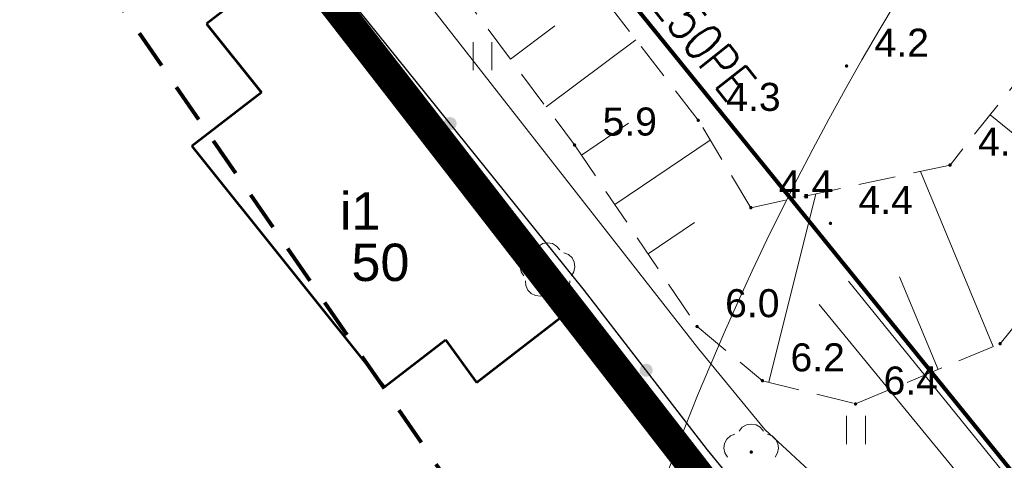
# Model space of a CAD drawing. Extents: x 5474185 to 5474933, y 5916077 to 5916824.
# Tile 151 of 256: x 5474593 to 5474620, y 5916264 to 5916275. Entities that reach past the tile are written whole.
import ezdxf
from ezdxf.enums import TextEntityAlignment as Align

# ---------------------------------------------------------------- set-up
doc = ezdxf.new("R2010")
doc.units = 0
for name, pattern in [('216-500', [2.5, 1.5, -1]), ('DASHDOT', [1, 0.5, -0.25, 0, -0.25]), ('PRZER1-1', [1, 0.5, -0.5]), ('PRZER2-1', [1.5, 1, -0.5]), ('PRZER3-1', [2, 1.5, -0.5])]:
    doc.linetypes.add(name, pattern=pattern)
doc.layers.add('1-GRAN', color=5, linetype='DASHDOT')
for name, color, linetype, lineweight in [('GESBZO', 253, 'CONTINUOUS', 50), ('GESBZO_O', 253, 'CONTINUOUS', 50), ('GESDZI', 253, 'CONTINUOUS', 18), ('GESKKL', 253, 'CONTINUOUS', 18), ('GESUZY', 253, 'CONTINUOUS', 18), ('GSLKOG', 253, 'CONTINUOUS', 35), ('GSPRDL', 253, 'CONTINUOUS', 18), ('GSPWPN', 253, 'CONTINUOUS', 13), ('GSPWPN_O', 253, 'CONTINUOUS', 13), ('GSSUTR', 254, 'CONTINUOUS', 18), ('GSSZSN', 254, 'CONTINUOUS', 18), ('GULCPR', 254, 'CONTINUOUS', 18), ('GULGPR', 254, 'CONTINUOUS', 18), ('IS HP zasięg', 251, 'CONTINUOUS', 20), ('IS opis', 7, 'CONTINUOUS', 20), ('IS w', 4, 'CONTINUOUS', 60), ('Sieć wodociągowa', 253, 'CONTINUOUS', 40)]:
    doc.layers.add(name, color=color, linetype=linetype, lineweight=lineweight)
doc.styles.add('Arial', font='arial.ttf')
doc.styles.get("Standard").update_dxf_attribs({"font": 'simplex.shx'})

msp = doc.modelspace()

# ---------------------------------------------------------------- hatches: boundary and pattern name
at = {"layer": 'GSLKOG'}
for points in [[(5474604.861242, 5916272.356008), (5474604.81685, 5916272.366792), (5474604.776759, 5916272.388698), (5474604.743706, 5916272.420233), (5474604.71994, 5916272.459248), (5474604.707082, 5916272.503086), (5474604.706008, 5916272.548758), (5474604.716792, 5916272.59315), (5474604.738698, 5916272.633241), (5474604.770233, 5916272.666294), (5474604.809248, 5916272.69006), (5474604.853086, 5916272.702918), (5474604.898758, 5916272.703992), (5474604.94315, 5916272.693208), (5474604.983241, 5916272.671302), (5474605.016294, 5916272.639767), (5474605.04006, 5916272.600752), (5474605.052918, 5916272.556914), (5474605.053992, 5916272.511242), (5474605.043208, 5916272.46685), (5474605.021302, 5916272.426759), (5474604.989767, 5916272.393706), (5474604.950752, 5916272.36994), (5474604.906914, 5916272.357082)], [(5474604.861242, 5916272.356008), (5474604.81685, 5916272.366792), (5474604.776759, 5916272.388698), (5474604.743706, 5916272.420233), (5474604.71994, 5916272.459248), (5474604.707082, 5916272.503086), (5474604.706008, 5916272.548758), (5474604.716792, 5916272.59315), (5474604.738698, 5916272.633241), (5474604.770233, 5916272.666294), (5474604.809248, 5916272.69006), (5474604.853086, 5916272.702918), (5474604.898758, 5916272.703992), (5474604.94315, 5916272.693208), (5474604.983241, 5916272.671302), (5474605.016294, 5916272.639767), (5474605.04006, 5916272.600752), (5474605.052918, 5916272.556914), (5474605.053992, 5916272.511242), (5474605.043208, 5916272.46685), (5474605.021302, 5916272.426759), (5474604.989767, 5916272.393706), (5474604.950752, 5916272.36994), (5474604.906914, 5916272.357082)], [(5474610.1027, 5916265.756426), (5474610.058536, 5916265.768113), (5474610.018901, 5916265.790831), (5474609.986497, 5916265.823034), (5474609.963531, 5916265.862526), (5474609.95157, 5916265.906616), (5474609.951426, 5916265.9523), (5474609.963113, 5916265.996464), (5474609.985831, 5916266.036099), (5474610.018034, 5916266.068503), (5474610.057526, 5916266.091469), (5474610.101616, 5916266.10343), (5474610.1473, 5916266.103574), (5474610.191464, 5916266.091887), (5474610.231099, 5916266.069169), (5474610.263503, 5916266.036966), (5474610.286469, 5916265.997474), (5474610.29843, 5916265.953384), (5474610.298574, 5916265.9077), (5474610.286887, 5916265.863536), (5474610.264169, 5916265.823901), (5474610.231966, 5916265.791497), (5474610.192474, 5916265.768531), (5474610.148384, 5916265.75657)], [(5474610.1027, 5916265.756426), (5474610.058536, 5916265.768113), (5474610.018901, 5916265.790831), (5474609.986497, 5916265.823034), (5474609.963531, 5916265.862526), (5474609.95157, 5916265.906616), (5474609.951426, 5916265.9523), (5474609.963113, 5916265.996464), (5474609.985831, 5916266.036099), (5474610.018034, 5916266.068503), (5474610.057526, 5916266.091469), (5474610.101616, 5916266.10343), (5474610.1473, 5916266.103574), (5474610.191464, 5916266.091887), (5474610.231099, 5916266.069169), (5474610.263503, 5916266.036966), (5474610.286469, 5916265.997474), (5474610.29843, 5916265.953384), (5474610.298574, 5916265.9077), (5474610.286887, 5916265.863536), (5474610.264169, 5916265.823901), (5474610.231966, 5916265.791497), (5474610.192474, 5916265.768531), (5474610.148384, 5916265.75657)]]:
    msp.add_hatch(color=256, dxfattribs=at).paths.add_polyline_path(points)
at = {"layer": 'GSPRDL'}
for points in [[(5474607.49, 5916268.545), (5474607.476094, 5916268.547202), (5474607.46355, 5916268.553594), (5474607.453594, 5916268.56355), (5474607.447202, 5916268.576094), (5474607.445, 5916268.59), (5474607.447202, 5916268.603906), (5474607.453594, 5916268.61645), (5474607.46355, 5916268.626406), (5474607.476094, 5916268.632798), (5474607.49, 5916268.635), (5474607.503906, 5916268.632798), (5474607.51645, 5916268.626406), (5474607.526406, 5916268.61645), (5474607.532798, 5916268.603906), (5474607.535, 5916268.59), (5474607.532798, 5916268.576094), (5474607.526406, 5916268.56355), (5474607.51645, 5916268.553594), (5474607.503906, 5916268.547202)], [(5474612.94, 5916263.695), (5474612.926094, 5916263.697202), (5474612.91355, 5916263.703594), (5474612.903594, 5916263.71355), (5474612.897202, 5916263.726094), (5474612.895, 5916263.74), (5474612.897202, 5916263.753906), (5474612.903594, 5916263.76645), (5474612.91355, 5916263.776406), (5474612.926094, 5916263.782798), (5474612.94, 5916263.785), (5474612.953906, 5916263.782798), (5474612.96645, 5916263.776406), (5474612.976406, 5916263.76645), (5474612.982798, 5916263.753906), (5474612.985, 5916263.74), (5474612.982798, 5916263.726094), (5474612.976406, 5916263.71355), (5474612.96645, 5916263.703594), (5474612.953906, 5916263.697202)]]:
    msp.add_hatch(color=256, dxfattribs=at).paths.add_polyline_path(points)
at = {"layer": 'GSPWPN'}
for points in [[(5474615.49, 5916274.025), (5474615.478353, 5916274.026533), (5474615.4675, 5916274.031029), (5474615.45818, 5916274.03818), (5474615.451029, 5916274.0475), (5474615.446533, 5916274.058353), (5474615.445, 5916274.07), (5474615.446533, 5916274.081647), (5474615.451029, 5916274.0925), (5474615.45818, 5916274.10182), (5474615.4675, 5916274.108971), (5474615.478353, 5916274.113467), (5474615.49, 5916274.115), (5474615.501647, 5916274.113467), (5474615.5125, 5916274.108971), (5474615.52182, 5916274.10182), (5474615.528971, 5916274.0925), (5474615.533467, 5916274.081647), (5474615.535, 5916274.07), (5474615.533467, 5916274.058353), (5474615.528971, 5916274.0475), (5474615.52182, 5916274.03818), (5474615.5125, 5916274.031029), (5474615.501647, 5916274.026533)], [(5474611.52, 5916272.575), (5474611.508353, 5916272.576533), (5474611.4975, 5916272.581029), (5474611.48818, 5916272.58818), (5474611.481029, 5916272.5975), (5474611.476533, 5916272.608353), (5474611.475, 5916272.62), (5474611.476533, 5916272.631647), (5474611.481029, 5916272.6425), (5474611.48818, 5916272.65182), (5474611.4975, 5916272.658971), (5474611.508353, 5916272.663467), (5474611.52, 5916272.665), (5474611.531647, 5916272.663467), (5474611.5425, 5916272.658971), (5474611.55182, 5916272.65182), (5474611.558971, 5916272.6425), (5474611.563467, 5916272.631647), (5474611.565, 5916272.62), (5474611.563467, 5916272.608353), (5474611.558971, 5916272.5975), (5474611.55182, 5916272.58818), (5474611.5425, 5916272.581029), (5474611.531647, 5916272.576533)], [(5474608.21, 5916271.915), (5474608.198353, 5916271.916533), (5474608.1875, 5916271.921029), (5474608.17818, 5916271.92818), (5474608.171029, 5916271.9375), (5474608.166533, 5916271.948353), (5474608.165, 5916271.96), (5474608.166533, 5916271.971647), (5474608.171029, 5916271.9825), (5474608.17818, 5916271.99182), (5474608.1875, 5916271.998971), (5474608.198353, 5916272.003467), (5474608.21, 5916272.005), (5474608.221647, 5916272.003467), (5474608.2325, 5916271.998971), (5474608.24182, 5916271.99182), (5474608.248971, 5916271.9825), (5474608.253467, 5916271.971647), (5474608.255, 5916271.96), (5474608.253467, 5916271.948353), (5474608.248971, 5916271.9375), (5474608.24182, 5916271.92818), (5474608.2325, 5916271.921029), (5474608.221647, 5916271.916533)], [(5474618.26, 5916271.375), (5474618.248353, 5916271.376533), (5474618.2375, 5916271.381029), (5474618.22818, 5916271.38818), (5474618.221029, 5916271.3975), (5474618.216533, 5916271.408353), (5474618.215, 5916271.42), (5474618.216533, 5916271.431647), (5474618.221029, 5916271.4425), (5474618.22818, 5916271.45182), (5474618.2375, 5916271.458971), (5474618.248353, 5916271.463467), (5474618.26, 5916271.465), (5474618.271647, 5916271.463467), (5474618.2825, 5916271.458971), (5474618.29182, 5916271.45182), (5474618.298971, 5916271.4425), (5474618.303467, 5916271.431647), (5474618.305, 5916271.42), (5474618.303467, 5916271.408353), (5474618.298971, 5916271.3975), (5474618.29182, 5916271.38818), (5474618.2825, 5916271.381029), (5474618.271647, 5916271.376533)], [(5474612.93, 5916270.235), (5474612.918353, 5916270.236533), (5474612.9075, 5916270.241029), (5474612.89818, 5916270.24818), (5474612.891029, 5916270.2575), (5474612.886533, 5916270.268353), (5474612.885, 5916270.28), (5474612.886533, 5916270.291647), (5474612.891029, 5916270.3025), (5474612.89818, 5916270.31182), (5474612.9075, 5916270.318971), (5474612.918353, 5916270.323467), (5474612.93, 5916270.325), (5474612.941647, 5916270.323467), (5474612.9525, 5916270.318971), (5474612.96182, 5916270.31182), (5474612.968971, 5916270.3025), (5474612.973467, 5916270.291647), (5474612.975, 5916270.28), (5474612.973467, 5916270.268353), (5474612.968971, 5916270.2575), (5474612.96182, 5916270.24818), (5474612.9525, 5916270.241029), (5474612.941647, 5916270.236533)], [(5474615.06, 5916269.815), (5474615.048353, 5916269.816533), (5474615.0375, 5916269.821029), (5474615.02818, 5916269.82818), (5474615.021029, 5916269.8375), (5474615.016533, 5916269.848353), (5474615.015, 5916269.86), (5474615.016533, 5916269.871647), (5474615.021029, 5916269.8825), (5474615.02818, 5916269.89182), (5474615.0375, 5916269.898971), (5474615.048353, 5916269.903467), (5474615.06, 5916269.905), (5474615.071647, 5916269.903467), (5474615.0825, 5916269.898971), (5474615.09182, 5916269.89182), (5474615.098971, 5916269.8825), (5474615.103467, 5916269.871647), (5474615.105, 5916269.86), (5474615.103467, 5916269.848353), (5474615.098971, 5916269.8375), (5474615.09182, 5916269.82818), (5474615.0825, 5916269.821029), (5474615.071647, 5916269.816533)], [(5474611.49, 5916267.055), (5474611.478353, 5916267.056533), (5474611.4675, 5916267.061029), (5474611.45818, 5916267.06818), (5474611.451029, 5916267.0775), (5474611.446533, 5916267.088353), (5474611.445, 5916267.1), (5474611.446533, 5916267.111647), (5474611.451029, 5916267.1225), (5474611.45818, 5916267.13182), (5474611.4675, 5916267.138971), (5474611.478353, 5916267.143467), (5474611.49, 5916267.145), (5474611.501647, 5916267.143467), (5474611.5125, 5916267.138971), (5474611.52182, 5916267.13182), (5474611.528971, 5916267.1225), (5474611.533467, 5916267.111647), (5474611.535, 5916267.1), (5474611.533467, 5916267.088353), (5474611.528971, 5916267.0775), (5474611.52182, 5916267.06818), (5474611.5125, 5916267.061029), (5474611.501647, 5916267.056533)], [(5474619.6, 5916266.595), (5474619.588353, 5916266.596533), (5474619.5775, 5916266.601029), (5474619.56818, 5916266.60818), (5474619.561029, 5916266.6175), (5474619.556533, 5916266.628353), (5474619.555, 5916266.64), (5474619.556533, 5916266.651647), (5474619.561029, 5916266.6625), (5474619.56818, 5916266.67182), (5474619.5775, 5916266.678971), (5474619.588353, 5916266.683467), (5474619.6, 5916266.685), (5474619.611647, 5916266.683467), (5474619.6225, 5916266.678971), (5474619.63182, 5916266.67182), (5474619.638971, 5916266.6625), (5474619.643467, 5916266.651647), (5474619.645, 5916266.64), (5474619.643467, 5916266.628353), (5474619.638971, 5916266.6175), (5474619.63182, 5916266.60818), (5474619.6225, 5916266.601029), (5474619.611647, 5916266.596533)], [(5474613.24, 5916265.605), (5474613.228353, 5916265.606533), (5474613.2175, 5916265.611029), (5474613.20818, 5916265.61818), (5474613.201029, 5916265.6275), (5474613.196533, 5916265.638353), (5474613.195, 5916265.65), (5474613.196533, 5916265.661647), (5474613.201029, 5916265.6725), (5474613.20818, 5916265.68182), (5474613.2175, 5916265.688971), (5474613.228353, 5916265.693467), (5474613.24, 5916265.695), (5474613.251647, 5916265.693467), (5474613.2625, 5916265.688971), (5474613.27182, 5916265.68182), (5474613.278971, 5916265.6725), (5474613.283467, 5916265.661647), (5474613.285, 5916265.65), (5474613.283467, 5916265.638353), (5474613.278971, 5916265.6275), (5474613.27182, 5916265.61818), (5474613.2625, 5916265.611029), (5474613.251647, 5916265.606533)], [(5474615.73, 5916264.985), (5474615.718353, 5916264.986533), (5474615.7075, 5916264.991029), (5474615.69818, 5916264.99818), (5474615.691029, 5916265.0075), (5474615.686533, 5916265.018353), (5474615.685, 5916265.03), (5474615.686533, 5916265.041647), (5474615.691029, 5916265.0525), (5474615.69818, 5916265.06182), (5474615.7075, 5916265.068971), (5474615.718353, 5916265.073467), (5474615.73, 5916265.075), (5474615.741647, 5916265.073467), (5474615.7525, 5916265.068971), (5474615.76182, 5916265.06182), (5474615.768971, 5916265.0525), (5474615.773467, 5916265.041647), (5474615.775, 5916265.03), (5474615.773467, 5916265.018353), (5474615.768971, 5916265.0075), (5474615.76182, 5916264.99818), (5474615.7525, 5916264.991029), (5474615.741647, 5916264.986533)]]:
    msp.add_hatch(color=256, dxfattribs=at).paths.add_polyline_path(points)

# ---------------------------------------------------------------- linework, layer by layer
at = {"layer": '1-GRAN', "ltscale": 5, "const_width": 0.8, "elevation": 10.08}
msp.add_lwpolyline([(5474751.83, 5916275.64), (5474751.14, 5916273.94), (5474644.79, 5916221), (5474615.29, 5916258.3), (5474592.4, 5916287.8), (5474563.35, 5916264.64), (5474560.03, 5916268.81), (5474550.58, 5916262.91), (5474454.86, 5916375.82)], dxfattribs=at)
at = {"layer": 'GESBZO', "linetype": 'Continuous', "lineweight": 53}
for p, q in [((5474600.51, 5916276.87, 10.18), (5474598.36, 5916275.2, 10.18)), ((5474608.06, 5916267.51, 10.18), (5474600.51, 5916276.87, 10.18)), ((5474598.36, 5916275.2, 10.18), (5474599.83, 5916273.36, 10.18)), ((5474599.83, 5916273.36, 10.18), (5474597.97, 5916271.93, 10.18)), ((5474597.97, 5916271.93, 10.18), (5474603.12, 5916265.49, 10.18)), ((5474605.59, 5916265.6, 10.18), (5474608.06, 5916267.51, 10.18)), ((5474603.12, 5916265.49, 10.18), (5474604.76, 5916266.74, 10.18)), ((5474604.76, 5916266.74, 10.18), (5474605.59, 5916265.6, 10.18))]:
    msp.add_line(p, q, dxfattribs=at)
at = {"layer": 'GESDZI', "linetype": 'Continuous', "lineweight": 13}
for p, q in [((5474615.29, 5916258.3, 10.22), (5474592.4, 5916287.8, 10.22)), ((5474592.4, 5916287.8, 10.22), (5474615.29, 5916258.3, 10.22))]:
    msp.add_line(p, q, dxfattribs=at)
at = {"layer": 'GESKKL', "linetype": 'PRZER3-1', "lineweight": 13}
msp.add_line((5474615.29, 5916258.3, 10.06), (5474594.03, 5916285.7, 10.06), dxfattribs=at)
at = {"layer": 'GESUZY', "linetype": 'PRZER1-1', "lineweight": 13}
for p, q in [((5474615.29, 5916258.3, 10.08), (5474594.03, 5916285.7, 10.08)), ((5474594.03, 5916285.7, 10.08), (5474615.29, 5916258.3, 10.08))]:
    msp.add_line(p, q, dxfattribs=at)
at = {"layer": 'GSLKOG', "linetype": 'Continuous', "lineweight": 30}
for p, q in [((5474608.48, 5916268.06, 10.18), (5474601.28, 5916277, 10.18)), ((5474611.77, 5916263.8, 10.18), (5474608.48, 5916268.06, 10.18)), ((5474615.02, 5916259.85, 10.18), (5474611.77, 5916263.8, 10.18))]:
    msp.add_line(p, q, dxfattribs=at)
at = {"layer": 'GSPRDL', "elevation": 10.12, "flags": 128}
for points in [[(5474607.165723, 5916269.153333), (5474607.249447, 5916269.252679), (5474607.362044, 5916269.317494), (5474607.49, 5916269.34), (5474607.617956, 5916269.317494), (5474607.730553, 5916269.252679), (5474607.814277, 5916269.153333)], [(5474606.854031, 5916268.455674), (5474606.78542, 5916268.565999), (5474606.758571, 5916268.693115), (5474606.776708, 5916268.821763), (5474606.837652, 5916268.936501), (5474606.93409, 5916269.023559), (5474607.054445, 5916269.072485)], [(5474607.925555, 5916269.072485), (5474608.04591, 5916269.023559), (5474608.142348, 5916268.936501), (5474608.203292, 5916268.821763), (5474608.221429, 5916268.693115), (5474608.19458, 5916268.565999), (5474608.125969, 5916268.455674)], [(5474607.421227, 5916267.943649), (5474607.295099, 5916267.912488), (5474607.165908, 5916267.926234), (5474607.049161, 5916267.983237), (5474606.958871, 5916268.076655), (5474606.905875, 5916268.195275), (5474606.896535, 5916268.324859)], [(5474608.083465, 5916268.324859), (5474608.074125, 5916268.195275), (5474608.021129, 5916268.076655), (5474607.930839, 5916267.983237), (5474607.814092, 5916267.926234), (5474607.684901, 5916267.912488), (5474607.558773, 5916267.943649)], [(5474612.615723, 5916264.303333), (5474612.699447, 5916264.402679), (5474612.812044, 5916264.467494), (5474612.94, 5916264.49), (5474613.067956, 5916264.467494), (5474613.180553, 5916264.402679), (5474613.264277, 5916264.303333)], [(5474612.304031, 5916263.605674), (5474612.23542, 5916263.715999), (5474612.208571, 5916263.843115), (5474612.226708, 5916263.971763), (5474612.287652, 5916264.086501), (5474612.38409, 5916264.173559), (5474612.504445, 5916264.222485)], [(5474613.375555, 5916264.222485), (5474613.49591, 5916264.173559), (5474613.592348, 5916264.086501), (5474613.653292, 5916263.971763), (5474613.671429, 5916263.843115), (5474613.64458, 5916263.715999), (5474613.575969, 5916263.605674)]]:
    msp.add_lwpolyline(points, dxfattribs=at)
at = {"layer": 'GSSUTR', "elevation": 10.1, "flags": 128}
for points in [[(5474605.49334, 5916274.705848), (5474605.49334, 5916273.955848)], [(5474605.99334, 5916273.955848), (5474605.99334, 5916274.705848)], [(5474615.49334, 5916264.705848), (5474615.49334, 5916263.955848)], [(5474615.99334, 5916263.955848), (5474615.99334, 5916264.705848)]]:
    msp.add_lwpolyline(points, dxfattribs=at)
at = {"layer": 'GSSZSN', "linetype": 'PRZER2-1', "lineweight": 13}
for p, q in [((5474603.2, 5916278.66, 10.06), (5474608.21, 5916271.96, 10.06)), ((5474611.52, 5916272.62, 10.06), (5474608.27, 5916276.82, 10.06)), ((5474620.47, 5916274.2, 10.06), (5474618.26, 5916271.42, 10.06)), ((5474612.93, 5916270.28, 10.06), (5474611.52, 5916272.62, 10.06)), ((5474608.21, 5916271.96, 10.06), (5474611.49, 5916267.1, 10.06)), ((5474618.26, 5916271.42, 10.06), (5474612.93, 5916270.28, 10.06)), ((5474619.6, 5916266.64, 10.06), (5474622.96, 5916270.78, 10.06)), ((5474611.49, 5916267.1, 10.06), (5474613.24, 5916265.65, 10.06)), ((5474615.73, 5916265.03, 10.06), (5474619.6, 5916266.64, 10.06)), ((5474613.24, 5916265.65, 10.06), (5474615.73, 5916265.03, 10.06))]:
    msp.add_line(p, q, dxfattribs=at)
at = {"layer": 'GSSZSN', "linetype": 'Continuous', "lineweight": 18, "elevation": 10.06, "flags": 128}
for points in [[(5474606.495484, 5916274.252865), (5474607.686708, 5916275.143616)], [(5474607.451329, 5916272.97459), (5474609.854868, 5916274.771863)], [(5474622.492031, 5916270.203395), (5474619.331792, 5916272.768227)], [(5474608.394189, 5916271.687086), (5474609.658019, 5916272.540041)], [(5474609.287086, 5916270.364073), (5474611.840818, 5916272.087579)], [(5474619.41618, 5916266.563527), (5474617.466402, 5916271.250262)], [(5474613.408805, 5916265.607968), (5474614.664495, 5916270.65098)], [(5474610.179984, 5916269.041061), (5474611.422834, 5916269.879857)], [(5474617.942493, 5916265.950443), (5474616.910703, 5916268.430584)]]:
    msp.add_lwpolyline(points, dxfattribs=at)
at = {"layer": 'GULCPR', "linetype": 'Continuous', "lineweight": 18, "elevation": 10.14, "flags": 128}
for points in [[(5474615.54, 5916268.31), (5474636.69, 5916242.23)], [(5474614.76, 5916267.69), (5474636.03, 5916241.78)]]:
    msp.add_lwpolyline(points, dxfattribs=at)
at = {"layer": 'GULGPR', "linetype": 'Continuous', "lineweight": 13}
for p, q in [((5474611.54, 5916266.49, 10.14), (5474597.44, 5916284.51, 10.14)), ((5474613.3, 5916264.34, 10.14), (5474611.54, 5916266.49, 10.14)), ((5474615.41, 5916262.41, 10.14), (5474613.3, 5916264.34, 10.14))]:
    msp.add_line(p, q, dxfattribs=at)
at = {"layer": 'IS HP zasięg', "lineweight": 20, "ltscale": 0.7}
msp.add_circle((5474618.317819, 5916309.855134, 10.16), 75, dxfattribs=at)
at = {"layer": 'IS HP zasięg', "lineweight": 15, "ltscale": 0.7}
msp.add_circle((5474680.96, 5916236.9), 75, dxfattribs=at)
msp.add_circle((5474680.96, 5916236.9), 75, dxfattribs=at)
at = {"layer": 'IS w', "lineweight": 80, "ltscale": 0.7}
msp.add_line((5474636.292731, 5916243.037395, 10.14), (5474592.694059, 5916296.798782, 10.14), dxfattribs=at)
at = {"layer": 'Sieć wodociągowa', "linetype": '216-500', "lineweight": 80, "ltscale": 0.7, "flags": 128}
msp.add_lwpolyline([(5474639.869806, 5916212.126617), (5474591.959812, 5916281.625874), (5474551.712383, 5916254.056825), (5474329.196562, 5916529.052215), (5474464.624498, 5916643.592803), (5474589.816575, 5916486.173867), (5474604.985748, 5916472.173823), (5474772.523912, 5916261.364361), (5474653.387527, 5916193.483494), (5474639.869806, 5916212.126617)], close=True, dxfattribs=at)

# ---------------------------------------------------------------- texts
at = {"layer": 'GESBZO_O', "linetype": 'Continuous', "lineweight": 0, "style": 'Arial'}
msp.add_text('i1', height=1, dxfattribs=at).set_placement((5474603.015, 5916269.692882, 10.8), align=Align.RIGHT)
msp.add_text('50', height=1, dxfattribs=at).set_placement((5474603.015, 5916268.317882, 10.8), align=Align.CENTER)
at = {"layer": 'GSPWPN_O', "linetype": 'Continuous', "lineweight": 0, "style": 'Arial'}
for s, p in [('4.2', (5474616.24, 5916274.32, 10.8)), ('4.3', (5474612.27, 5916272.87, 10.8)), ('5.9', (5474608.96, 5916272.21, 10.8)), ('4.3', (5474619.01, 5916271.67, 10.8)), ('4.4', (5474613.68, 5916270.53, 10.8)), ('4.4', (5474615.81, 5916270.11, 10.8)), ('6.0', (5474612.24, 5916267.35, 10.8)), ('6.2', (5474613.99, 5916265.9, 10.8)), ('6.4', (5474616.48, 5916265.28, 10.8))]:
    msp.add_text(s, height=0.75, dxfattribs=at).set_placement(p)
at = {"layer": 'IS opis', "lineweight": 80, "ltscale": 0.7, "width": 0.8}
msp.add_text('DE50PE', height=1, rotation=308.4037928, dxfattribs=at).set_placement((5474609.772994, 5916276.2795, 10.14))

doc.saveas('drawing.dxf')
